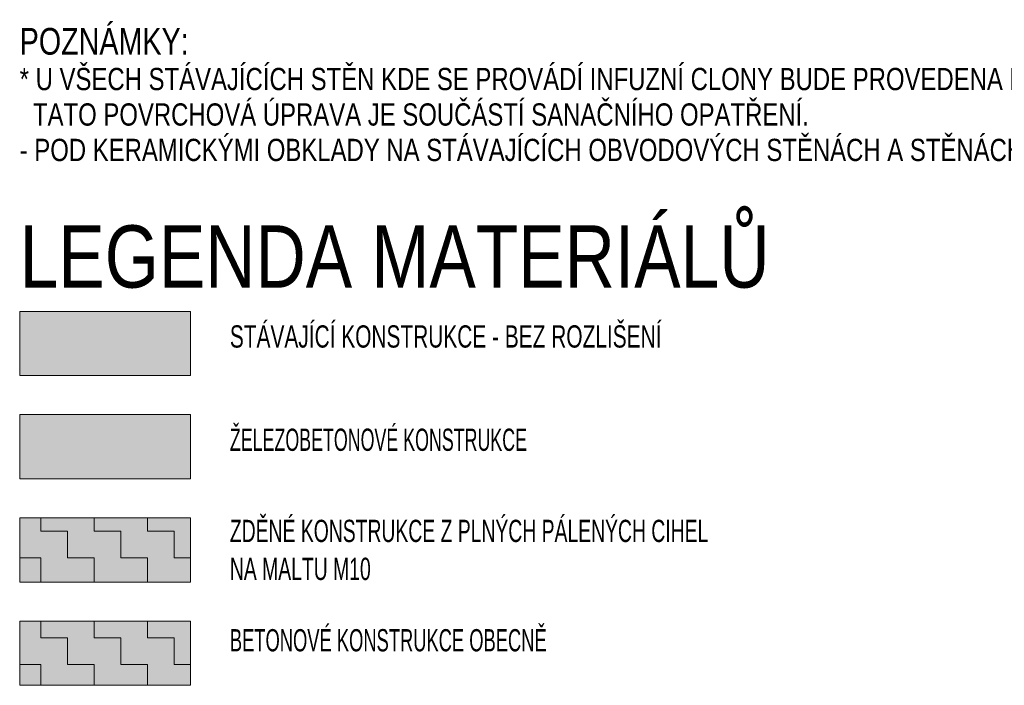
# Model space of a CAD drawing. Header units: millimetres. Extents: x -97971 to 48677, y -63570 to -5533.
# Tile 59 of 65: x 27032 to 32568, y -52317 to -48576. Entities that reach past the tile are written whole.
import ezdxf

# ---------------------------------------------------------------- set-up
doc = ezdxf.new("R2010")
doc.units = ezdxf.units.MM
doc.layers.add('XR$10$LEGENDA - POVRCHY ___1', color=7, linetype='Continuous', lineweight=25)
doc.layers.add('XR$11$LEGENDA MATERIÁLŮ_1', color=7, linetype='Continuous', lineweight=25)
doc.styles.add('ARIAL', font='ARIAL.TTF')
doc.styles.add('ARIALNARROW', font='ARIALN.TTF')
pattern_1 = [(0, (300, 300), (150, 150), [150, -150]), (90, (300, 300), (-150, 150), [150, -150])]

msp = doc.modelspace()

# ---------------------------------------------------------------- hatches: boundary and pattern name
at = {"layer": 'XR$11$LEGENDA MATERIÁLŮ_1', "linetype": 'Continuous', "lineweight": 25}
msp.add_hatch(color=254, dxfattribs=at).paths.add_polyline_path([(27032.1, -50575.6), (27992.1, -50575.6), (27992.1, -50215.6), (27032.1, -50215.6)])
at = {"layer": 'XR$11$LEGENDA MATERIÁLŮ_1', "linetype": 'Continuous', "lineweight": 13}
msp.add_hatch(color=251, dxfattribs=at).paths.add_polyline_path([(27032.1, -51156), (27992.1, -51156), (27992.1, -50796), (27032.1, -50796)])
for points in [[(27032.1, -51736.5), (27992.1, -51736.5), (27992.1, -51376.5), (27032.1, -51376.5)], [(27992.1, -51957), (27032.1, -51957), (27032.1, -52317), (27992.1, -52317)]]:
    msp.add_hatch(color=11, dxfattribs=at).paths.add_polyline_path(points, flags=0)
h = msp.add_hatch(dxfattribs=at)
h.set_pattern_fill('VZOR', scale=150, style=0, pattern_type=2)
h.set_pattern_definition(pattern_1)
h.paths.add_polyline_path([(27032.1, -51736.5), (27992.1, -51736.5), (27992.1, -51376.5), (27032.1, -51376.5)], flags=0)
h = msp.add_hatch(dxfattribs=at)
h.set_pattern_fill('VZOR', scale=150, style=0, pattern_type=2)
h.set_pattern_definition(pattern_1)
h.paths.add_polyline_path([(27992.1, -51957), (27032.1, -51957), (27032.1, -52317), (27992.1, -52317)], flags=0)

# ---------------------------------------------------------------- linework, layer by layer
at = {"layer": 'XR$11$LEGENDA MATERIÁLŮ_1', "color": 250, "linetype": 'Continuous', "lineweight": 13}
for p, q in [((27992.1, -50215.6), (27032.1, -50215.6)), ((27032.1, -50215.6), (27032.1, -50575.6)), ((27992.1, -50575.6), (27992.1, -50215.6)), ((27032.1, -50575.6), (27992.1, -50575.6))]:
    msp.add_line(p, q, dxfattribs=at)
at = {"layer": 'XR$11$LEGENDA MATERIÁLŮ_1', "color": 14, "linetype": 'Continuous', "lineweight": 13}
for p, q in [((27992.1, -50796), (27032.1, -50796)), ((27032.1, -51156), (27032.1, -50796)), ((27992.1, -51156), (27992.1, -50796)), ((27032.1, -51156), (27992.1, -51156)), ((27992.1, -51376.5), (27032.1, -51376.5)), ((27032.1, -51736.5), (27032.1, -51376.5)), ((27992.1, -51736.5), (27992.1, -51376.5)), ((27032.1, -51736.5), (27992.1, -51736.5)), ((27992.1, -51957), (27032.1, -51957)), ((27032.1, -52317), (27032.1, -51957)), ((27992.1, -52317), (27992.1, -51957)), ((27032.1, -52317), (27992.1, -52317))]:
    msp.add_line(p, q, dxfattribs=at)

# ---------------------------------------------------------------- texts
at = {"layer": 'XR$10$LEGENDA - POVRCHY ___1', "color": 7, "linetype": 'Continuous', "lineweight": 13, "attachment_point": 7, "style": 'ARIAL'}
for s, insert, char_height, width in [('\\W0.77;POZNÁMKY:', (27032.1, -48774.9), 150, 1007.281), ('\\W0.77;* U VŠECH STÁVAJÍCÍCH STĚN KDE SE PROVÁDÍ INFUZNÍ CLONY BUDE PROVEDENA POVRCHOVÁ ÚPRAVA STĚNY ', (27032.1, -48974.1), 125, 7581.242), ('\\W0.77;  TATO POVRCHOVÁ ÚPRAVA JE SOUČÁSTÍ SANAČNÍHO OPATŘENÍ.', (27032.1, -49173.3), 125, 4482.765), ('\\W0.77;- POD KERAMICKÝMI OBKLADY NA STÁVAJÍCÍCH OBVODOVÝCH STĚNÁCH A STĚNÁCH PŘILEHLÝCH K ZEMINĚ  BUDE PROVEDENA HYDROIZOLAČNÍ OMÍTKA ', (27032.1, -49372.5), 125, 10305.87)]:
    msp.add_mtext(s, dxfattribs=dict(at, insert=insert, char_height=char_height, width=width))
at = {"layer": 'XR$11$LEGENDA MATERIÁLŮ_1', "color": 7, "linetype": 'Continuous', "lineweight": 70, "insert": (27032.1, -50087.2), "char_height": 350, "width": 4368.344, "attachment_point": 7, "style": 'ARIAL'}
msp.add_mtext('\\W0.80;LEGENDA MATERIÁLŮ', dxfattribs=at)
at = {"layer": 'XR$11$LEGENDA MATERIÁLŮ_1', "color": 7, "linetype": 'Continuous', "lineweight": 25, "char_height": 125, "attachment_point": 7, "style": 'ARIALNARROW'}
for s, insert, width in [('\\W0.82;STÁVAJÍCÍ KONSTRUKCE - BEZ ROZLIŠENÍ', (28213.9, -50420.8), 2464.746), ('\\W0.70;ŽELEZOBETONOVÉ KONSTRUKCE', (28213.9, -51001.3), 1713.232), ('\\W0.72;BETONOVÉ KONSTRUKCE OBECNĚ', (28213.9, -52128.1), 1814.804)]:
    msp.add_mtext(s, dxfattribs=dict(at, insert=insert, width=width))
at = {"layer": 'XR$11$LEGENDA MATERIÁLŮ_1', "color": 7, "linetype": 'Continuous', "lineweight": 200, "insert": (28213.9, -51386.8), "char_height": 125, "width": 2754.67, "attachment_point": 1, "line_spacing_factor": 1.024096, "style": 'ARIALNARROW'}
msp.add_mtext('\\W0.76;ZDĚNÉ KONSTRUKCE Z PLNÝCH PÁLENÝCH CIHEL\\PNA MALTU M10', dxfattribs=at)

doc.saveas('drawing.dxf')
